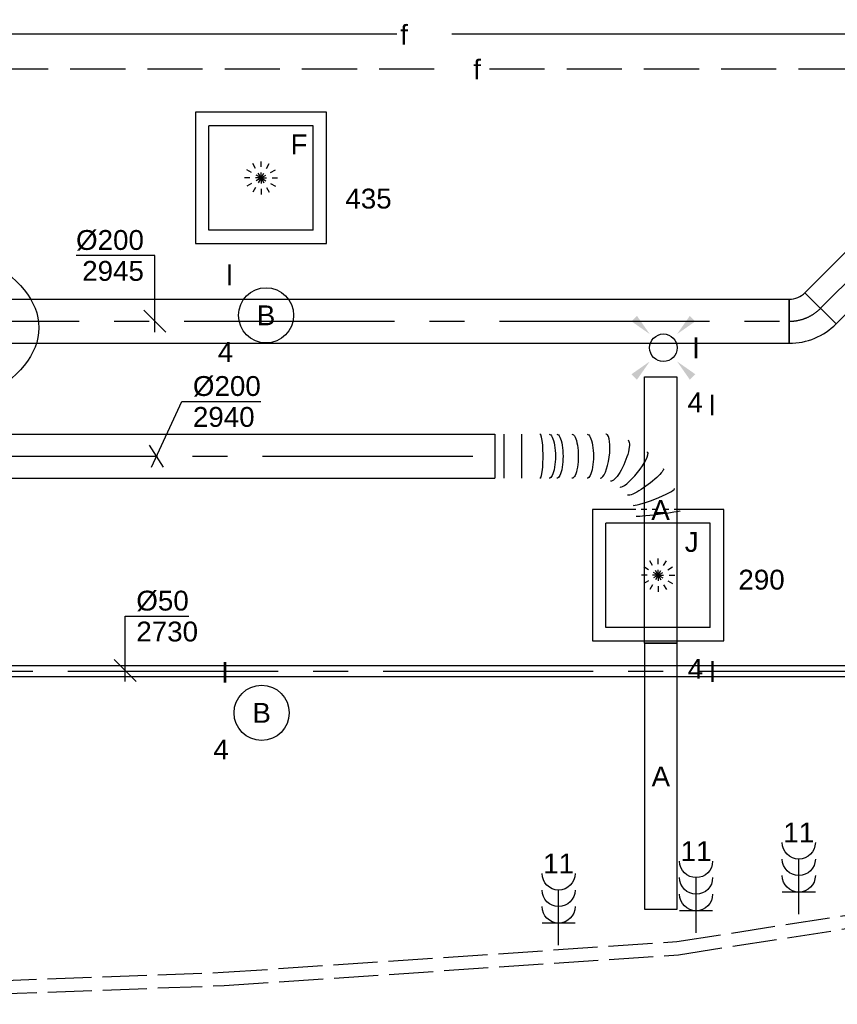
# Model space of a CAD drawing. Extents: x -329827 to 339781, y -55429 to 69134.
# Tile 108 of 139: x 25455 to 29161, y 12112 to 16573. Entities that reach past the tile are written whole.
import ezdxf
from ezdxf.enums import TextEntityAlignment as Align

# ---------------------------------------------------------------- set-up
doc = ezdxf.new("R2010")
doc.units = 0
doc.header["$LTSCALE"] = 50
for name, pattern in [('2322109', [10, 5, -2, 1, -2]), ('2322140', [45, 40, -5]), ('2322203', [45, 5, -2, 5, -2, 5, -2, 5, -2, 5, -2, 5, -5]), ('CENTER2', [28.575, 19.05, -3.175, 3.175, -3.175]), ('E_GOOT3', [5, 4, -1]), ('STREEPJES', [0.1, 0.05, -0.05])]:
    doc.linetypes.add(name, pattern=pattern)
doc.layers.get('0').update_dxf_attribs({"linetype": 'CONTINUOUS'})
for name, color, linetype in [('EL6131--_WG', 2, 'CONTINUOUS'), ('EL6222--', 3, 'CONTINUOUS'), ('EL6311--', 3, 'CONTINUOUS'), ('WL524---_D', 153, 'CONTINUOUS'), ('WL524---_HARTLIJN', 8, 'CONTINUOUS'), ('WL5448--', 4, 'CONTINUOUS'), ('WL570---_RETOUR_RST', 2, 'CONTINUOUS'), ('WL570---_RETOUR_RST_HL', 1, 'CONTINUOUS'), ('WL570---_TOEVOER', 3, 'CONTINUOUS'), ('WL570---_TOEVOER_HL', 8, 'CONTINUOUS'), ('WL570---_TOEVOER_RST', 2, 'CONTINUOUS'), ('WL570---_TOEVOER_RST_HL', 1, 'CONTINUOUS'), ('WM524---', 1, 'CONTINUOUS'), ('WM5448--', 1, 'CONTINUOUS'), ('WM570---_RETOUR_RST_PR', 1, 'CONTINUOUS'), ('WM570---_TOEVOER', 1, 'CONTINUOUS'), ('WM570---_TOEVOER_PR', 1, 'CONTINUOUS'), ('WM570---_TOEVOER_RST_PR', 1, 'CONTINUOUS')]:
    doc.layers.add(name, color=color, linetype=linetype)
doc.styles.add('BURO-018', font='ARIAL.TTF', dxfattribs={"height": 90})

# ---------------------------------------------------------------- blocks, each defined once
blk = doc.blocks.new('1115B3A')
at = {"color": 0, "linetype": 'Continuous'}
blk.add_circle((0, 0), 2.5, dxfattribs=at)
at = {"color": 0, "linetype": 'Continuous', "style": 'BURO-018'}
for tag, p in [('E_GKAST', (0, 8)), ('E_GROEP', (0, 5)), ('E_SGROEP', (4.5, 5)), ('E_ARMCODE', (0, 0)), ('E_SLET', (4.5, -1))]:
    blk.add_attdef(tag, text='', height=1.8, dxfattribs=at).set_placement(p, align=Align.MIDDLE)
blk = doc.blocks.new('111304B')
at = {"color": 0, "linetype": 'Continuous'}
for p, q in [((0, 1), (0, 6)), ((-1.5, 3), (1.5, 3))]:
    blk.add_line(p, q, dxfattribs=at)
for centre in [(0, 7.5), (0, 6), (0, 4.5)]:
    blk.add_arc(centre, 1.5, 180, 0, dxfattribs=at)
at = {"color": 0, "linetype": 'Continuous', "style": 'BURO-018'}
for tag, p in [('E_GKAST', (0, 13)), ('E_GROEP', (0, 10)), ('E_SGROEP', (4.5, 10))]:
    blk.add_attdef(tag, text='', height=1.8, dxfattribs=at).set_placement(p, align=Align.MIDDLE)
at = {"color": 0, "linetype": 'Continuous', "style": 'BURO-018', "flags": 1}
for tag, p in [('E_VERMCODE', (13, 10)), ('E_MATCODE', (0, 0))]:
    blk.add_attdef(tag, text='', height=1.8, dxfattribs=at).set_placement(p, align=Align.MIDDLE)
blk = doc.blocks.new('E001611207146')
at = {"color": 0}
for p, q in [((-12.07, -1.46), (-12.07, 1.46)), ((-12.07, 1.46), (12.07, 1.46)), ((12.07, 1.46), (12.07, -1.46)), ((12.07, -1.46), (-12.07, -1.46))]:
    blk.add_line(p, q, dxfattribs=at)
at = {"color": 0, "linetype": 'Continuous', "style": 'BURO-018'}
for tag, p in [('E_GKAST', (0, 8)), ('E_GROEP', (0, 5)), ('E_SGROEP', (4.5, 5)), ('E_ARMCODE', (0, 0)), ('E_SLET', (4.5, -3))]:
    blk.add_attdef(tag, text='', height=1.8, dxfattribs=at).set_placement(p, align=Align.MIDDLE)
blk = doc.blocks.new('E00411')
at = {"color": 0, "linetype": 'Continuous'}
blk.add_circle((0, 0), 1.25, dxfattribs=at)
for points in [[(-2.892, 2.396), (-2.396, 2.892), (-1.237, 1.237)], [(2.396, 2.892), (2.892, 2.396), (1.237, 1.237)], [(-2.396, -2.892), (-2.892, -2.396), (-1.237, -1.237)], [(2.892, -2.396), (2.396, -2.892), (1.237, -1.237)]]:
    blk.add_solid(points, dxfattribs=at)
at = {"color": 0, "linetype": 'Continuous', "style": 'BURO-018'}
for tag, p in [('E_SLET1', (0, 4.642)), ('E_GROEP', (0, 0)), ('E_GKAST', (0, 0))]:
    blk.add_attdef(tag, text='', height=1.8, dxfattribs=at).set_placement(p, align=Align.MIDDLE)
at = {"color": 0, "linetype": 'Continuous', "style": 'BURO-018', "flags": 1}
for tag in ['E_MATCODE', 'E_SGROEP']:
    blk.add_attdef(tag, text='', height=1.8, dxfattribs=at).set_placement((0, 0), align=Align.MIDDLE)
blk = doc.blocks.new('*U226')
at = {"color": 0, "ltscale": 10}
for p, q in [((-83, -100, -2945), (-83, 100, -2945)), ((-12, 129.4, -2945), (129.4, -12, -2945))]:
    blk.add_line(p, q, dxfattribs=at)
for radius in [100.4, 300.4]:
    blk.add_arc((-83, 200.4, -2945), radius, 270, 315, dxfattribs=at)
at = {"layer": 'WL570---_TOEVOER_HL', "linetype": 'CENTER2'}
blk.add_arc((-83, 200.4, -2945), 200.4, 270, 315, dxfattribs=at)
at = {"layer": 'WM570---_TOEVOER_PR', "color": 1, "style": 'BURO-018'}
blk.add_attdef('POSNR', text='', height=90, dxfattribs=at).set_placement((0, 0), align=Align.MIDDLE)
blk = doc.blocks.new('*U227')
at = {"color": 0, "ltscale": 10}
for p, q in [((0, 100, -2945), (5600.1, 100, -2945)), ((5600.1, 100, -2945), (5600.1, -100, -2945)), ((0, -100, -2945), (5600.1, -100, -2945))]:
    blk.add_line(p, q, dxfattribs=at)
at = {"layer": 'WL570---_TOEVOER_HL', "linetype": 'CENTER2'}
blk.add_line((0, 0, -2945), (5600.1, 0, -2945), dxfattribs=at)
at = {"layer": 'WM570---_TOEVOER_PR', "color": 1, "style": 'BURO-018'}
blk.add_attdef('POSNR', text='', height=90, dxfattribs=at).set_placement((0, 0), align=Align.MIDDLE)
blk = doc.blocks.new('*U228')
at = {"layer": 'WM570---_TOEVOER', "color": 0, "ltscale": 10}
for p, q in [((0, 298.2), (-357.6, 298.2)), ((0, -50), (0, 298.2)), ((50, -50), (-50, 50))]:
    blk.add_line(p, q, dxfattribs=at)
at = {"layer": 'WM570---_TOEVOER', "color": 0, "style": 'BURO-018'}
for s, p in [('%%c200', (-357.6, 323.2)), ('2945', (-329.7, 183.2))]:
    blk.add_text(s, height=90, dxfattribs=at).set_placement(p)
blk = doc.blocks.new('*U229')
at = {"color": 0, "ltscale": 10}
for p, q in [((0, 100, -2945), (1622.4, 100, -2945)), ((0, -100, -2945), (0, 100, -2945)), ((1622.4, 100, -2945), (1622.4, -100, -2945)), ((0, -100, -2945), (1622.4, -100, -2945))]:
    blk.add_line(p, q, dxfattribs=at)
at = {"layer": 'WL570---_TOEVOER_HL', "linetype": 'CENTER2'}
blk.add_line((0, 0, -2945), (1622.4, 0, -2945), dxfattribs=at)
at = {"layer": 'WM570---_TOEVOER_PR', "color": 1, "style": 'BURO-018'}
blk.add_attdef('POSNR', text='', height=90, dxfattribs=at).set_placement((0, 0), align=Align.MIDDLE)
blk = doc.blocks.new('*U458')
at = {"color": 0, "ltscale": 10}
for p, q in [((297.5, 297.5, -2757.5), (-297.5, 297.5, -2757.5)), ((-297.5, 297.5, -2757.5), (-297.5, -297.5, -2757.5)), ((297.5, -297.5, -2757.5), (297.5, 297.5, -2757.5)), ((236.5, 236.5, -2757.5), (-236.5, 236.5, -2757.5)), ((-236.5, -236.5, -2757.5), (-236.5, 236.5, -2757.5)), ((236.5, -236.5, -2757.5), (236.5, 236.5, -2757.5)), ((236.5, -236.5, -2757.5), (-236.5, -236.5, -2757.5)), ((-297.5, -297.5, -2757.5), (297.5, -297.5, -2757.5))]:
    blk.add_line(p, q, dxfattribs=at)
at = {"color": 8, "linetype": 'STREEPJES', "ltscale": 10}
for q in [(0, 100, -2757.5), (-86.6, 50, -2757.5), (-50, 86.6, -2757.5), (50, 86.6, -2757.5), (86.6, 50, -2757.5), (-100, 0, -2757.5), (-86.6, -50, -2757.5), (-50, -86.6, -2757.5), (0, -100, -2757.5), (50, -86.6, -2757.5), (86.6, -50, -2757.5), (100, 0, -2757.5)]:
    blk.add_line((0, 0, -2757.5), q, dxfattribs=at)
at = {"layer": 'WL570---_RETOUR_RST_HL', "linetype": 'CENTER2'}
blk.add_circle((0, 0, -2757.5), 0.075, dxfattribs=at)
at = {"layer": 'WL570---_RETOUR_RST', "color": 1, "style": 'BURO-018'}
for tag in ['MC', 'Q']:
    blk.add_attdef(tag, text='', height=90, dxfattribs=at).set_placement((0, 0), align=Align.MIDDLE)
at = {"layer": 'WM570---_RETOUR_RST_PR', "color": 1, "style": 'BURO-018'}
blk.add_attdef('POSNR', text='', height=90, dxfattribs=at).set_placement((0, 0), align=Align.MIDDLE)
blk = doc.blocks.new('*U498')
at = {"layer": 'WM570---_TOEVOER', "color": 0, "ltscale": 10}
for p, q in [((-23.2, -50), (115.2, 248.1)), ((115.2, 248.1), (472.8, 248.1)), ((31.9, -50), (-31.9, 50))]:
    blk.add_line(p, q, dxfattribs=at)
at = {"layer": 'WM570---_TOEVOER', "color": 0, "style": 'BURO-018'}
for s, p in [('%%c200', (165.2, 273.1)), ('2940', (165.2, 133.1))]:
    blk.add_text(s, height=90, dxfattribs=at).set_placement(p)
blk = doc.blocks.new('*U551')
at = {"color": 0, "ltscale": 10}
for p, q in [((0, 100, -2940), (3910.6, 100, -2940)), ((3910.6, 100, -2940), (3910.6, -100, -2940)), ((0, -100, -2940), (3910.6, -100, -2940))]:
    blk.add_line(p, q, dxfattribs=at)
at = {"layer": 'WL570---_TOEVOER_HL', "linetype": 'CENTER2'}
blk.add_line((0, 0, -2940), (3910.6, 0, -2940), dxfattribs=at)
at = {"layer": 'WM570---_TOEVOER_PR', "color": 1, "style": 'BURO-018'}
blk.add_attdef('POSNR', text='', height=90, dxfattribs=at).set_placement((0, 0), align=Align.MIDDLE)
blk = doc.blocks.new('2322140-1')
at = {"layer": 'WM5448--', "color": 0, "style": 'BURO-018'}
blk.add_text('f', height=90, rotation=360, dxfattribs=at).set_placement((27196.9, 16507, 2900), align=Align.MIDDLE)
blk = doc.blocks.new('2322203-1')
at = {"layer": 'WM5448--', "color": 0, "style": 'BURO-018'}
blk.add_text('f', height=90, dxfattribs=at).set_placement((27527.6, 16349.5, 2900), align=Align.MIDDLE)
blk = doc.blocks.new('*U1193')
at = {"color": 0, "ltscale": 10}
for p, q in [((0, 25, -2750), (10776.4, 25, -2750)), ((0, -25, -2750), (10776.4, -25, -2750))]:
    blk.add_line(p, q, dxfattribs=at)
at = {"layer": 'WL524---_HARTLIJN', "linetype": 'CENTER2'}
blk.add_line((0, 0, -2750), (10807.4, 0, -2750), dxfattribs=at)
at = {"layer": 'WL524---_D', "color": 1, "style": 'BURO-018'}
blk.add_attdef('POSNR', text='', height=90, dxfattribs=at).set_placement((0, 0), align=Align.MIDDLE)
blk = doc.blocks.new('*U1314')
at = {"color": 0, "ltscale": 10}
for p, q in [((-108.1, 297.5, -2757.5), (-297.5, 297.5, -2757.5)), ((-297.5, 297.5, -2757.5), (-297.5, -297.5, -2757.5)), ((297.5, 297.5, -2757.5), (98.4, 297.5, -2757.5)), ((297.5, -297.5, -2757.5), (297.5, 297.5, -2757.5)), ((236.5, 236.5, -2757.5), (-236.5, 236.5, -2757.5)), ((-236.5, -236.5, -2757.5), (-236.5, 236.5, -2757.5)), ((236.5, -236.5, -2757.5), (236.5, 236.5, -2757.5)), ((236.5, -236.5, -2757.5), (-236.5, -236.5, -2757.5)), ((-297.5, -297.5, -2757.5), (297.5, -297.5, -2757.5))]:
    blk.add_line(p, q, dxfattribs=at)
at = {"color": 8, "linetype": 'STREEPJES', "ltscale": 10}
for p, q in [((98.4, 297.5, -2757.5), (-108.1, 297.5, -2757.5)), ((0, 0, -2757.5), (0, 100, -2757.5)), ((0, 0, -2757.5), (-86.6, 50, -2757.5)), ((0, 0, -2757.5), (-50, 86.6, -2757.5)), ((0, 0, -2757.5), (50, 86.6, -2757.5)), ((0, 0, -2757.5), (86.6, 50, -2757.5)), ((0, 0, -2757.5), (-100, 0, -2757.5)), ((0, 0, -2757.5), (-86.6, -50, -2757.5)), ((0, 0, -2757.5), (-50, -86.6, -2757.5)), ((0, 0, -2757.5), (0, -100, -2757.5)), ((0, 0, -2757.5), (50, -86.6, -2757.5)), ((0, 0, -2757.5), (86.6, -50, -2757.5)), ((0, 0, -2757.5), (100, 0, -2757.5))]:
    blk.add_line(p, q, dxfattribs=at)
at = {"layer": 'WL570---_TOEVOER_RST_HL', "linetype": 'CENTER2'}
blk.add_circle((0, 0, -2757.5), 0.075, dxfattribs=at)
at = {"layer": 'WL570---_TOEVOER_RST', "color": 1, "linetype": '2322109', "style": 'BURO-018'}
for tag in ['MC', 'Q']:
    blk.add_attdef(tag, text='', height=90, dxfattribs=at).set_placement((0, 0), align=Align.MIDDLE)
at = {"layer": 'WM570---_TOEVOER_RST_PR', "color": 1, "linetype": '2322109', "style": 'BURO-018'}
blk.add_attdef('POSNR', text='', height=90, dxfattribs=at).set_placement((0, 0), align=Align.MIDDLE)
blk = doc.blocks.new('*U1315')
at = {"color": 0, "ltscale": 10}
for p, q in [((0, 100, -2940), (0, -100, -2940)), ((40, 100, -2940), (40, -100, -2940)), ((120, 100, -2940), (120, -100, -2940)), ((813.9, -147.1, -2940), (813.8, -146.8, -2940))]:
    blk.add_line(p, q, dxfattribs=at)
for centre, major_axis, ratio, start_param, end_param in [((203.8, 0, -2940), (0, -100), 0.146078, 0, 3.141593), ((490.1, 0, -2940), (-13.7, -99.9), 0.281185, 0.038555, 3.103037), ((490.1, 0, -2940), (-13.7, -99.9), 0.281185, 3.103037, 3.180148), ((628.8, -59.9, -2940), (-63, -78.8), 0.225121, 0.029933, 3.111659), ((628.8, -59.9, -2940), (-63, -78.8), 0.225121, 3.111659, 3.171526), ((720.1, -184.2, -2940), (-93.7, -37.2), 0.108661, 0.013873, 3.127719)]:
    blk.add_ellipse(centre, major_axis=major_axis, ratio=ratio, start_param=start_param, end_param=end_param, dxfattribs=at)
at = {"color": 0, "ltscale": 10, "extrusion": (0, 0, -1)}
for centre, major_axis, ratio, start_param, end_param in [((245.8, 0, -2940), (0, 100), 0.286051, 0, 3.141593), ((280.2, 0, -2940), (0, 100), 0.286051, 0, 3.141593), ((349, 0, -2940), (0, 100), 0.286051, 0, 3.141593), ((417.9, 0, -2940), (0, 100), 0.286051, 0, 3.141593), ((563.2, -20.4, -2940), (40, 92.6), 0.262074, 6.247656, 9.389249), ((682.3, -115.8, -2940), (81.2, 59.8), 0.172804, 6.260707, 9.4023), ((739.7, -260.5, -2940), (100, 12.6), 0.037069, 6.278503, 9.420095)]:
    blk.add_ellipse(centre, major_axis=major_axis, ratio=ratio, start_param=start_param, end_param=end_param, dxfattribs=at)
at = {"layer": 'WM570---_TOEVOER_PR', "color": 1, "linetype": '2322109', "style": 'BURO-018'}
blk.add_attdef('POSNR', text='', height=90, dxfattribs=at).set_placement((0, 0), align=Align.MIDDLE)

msp = doc.modelspace()

# ---------------------------------------------------------------- linework, layer by layer
at = {"layer": 'EL6131--_WG', "linetype": 'E_GOOT3'}
for p, q in [((28433.7, 12395.9, 3000), (30050.5, 12647.5, 3000)), ((28440.3, 12336.2, 3000), (30059.8, 12588.2, 3000)), ((26377.9, 12256.7, 3000), (28433.7, 12395.9, 3000)), ((26381, 12196.8, 3000), (28440.3, 12336.2, 3000)), ((24081.8, 12171.8, 3000), (26377.9, 12256.7, 3000)), ((24082.9, 12111.8, 3000), (26381, 12196.8, 3000))]:
    msp.add_line(p, q, dxfattribs=at)
at = {"layer": 'EL6222--', "color": 3, "linetype": 'Continuous'}
msp.add_ellipse((24691.7, 15177.6), major_axis=(-850, 0), ratio=0.518278, dxfattribs=at)
at = {"layer": 'WL5448--', "linetype": '2322140'}
msp.add_line((29413.9, 16507, 2900), (15979.9, 16507, 2900), dxfattribs=at)
at = {"layer": 'WL5448--', "linetype": '2322203'}
msp.add_line((29584.2, 16349.5, 2900), (15971, 16349.5, 2900), dxfattribs=at)
at = {"layer": 'WM524---'}
for p, q in [((25933.6, 13870.8, 2750), (26221.2, 13870.8, 2750)), ((25933.6, 13574.3, 2750), (25933.6, 13870.8, 2750)), ((25983.6, 13574.3, 2750), (25883.6, 13674.3, 2750))]:
    msp.add_line(p, q, dxfattribs=at)

# ---------------------------------------------------------------- block references
at = {"layer": 'EL6222--'}
ref = msp.add_blockref('111304B', (28986.2, 12470), dxfattribs=dict(at, xscale=-50, yscale=50, zscale=50))
ref.add_attrib('E_GROEP', '11', dxfattribs={"layer": '0', "color": 1, "linetype": 'Continuous', "height": 90, "style": 'BURO-018'}).set_placement((28986.2, 12890.2), align=Align.MIDDLE)
ref = msp.add_blockref('111304B', (28520.8, 12385.7), dxfattribs=dict(at, xscale=-50, yscale=50, zscale=50))
ref.add_attrib('E_GROEP', '11', dxfattribs={"layer": '0', "color": 1, "linetype": 'Continuous', "height": 90, "style": 'BURO-018'}).set_placement((28520.8, 12805.9), align=Align.MIDDLE)
ref = msp.add_blockref('111304B', (27897.5, 12329.5), dxfattribs=dict(at, xscale=-50, yscale=50, zscale=50))
ref.add_attrib('E_GROEP', '11', dxfattribs={"layer": '0', "color": 1, "linetype": 'Continuous', "height": 90, "style": 'BURO-018'}).set_placement((27897.5, 12749.7), align=Align.MIDDLE)
at = {"layer": 'EL6311--'}
ref = msp.add_blockref('1115B3A', (26571.7, 15233.5), dxfattribs=dict(at, xscale=50.00000000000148, yscale=50, zscale=50, rotation=177.1126939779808))
ref.add_attrib('E_ARMCODE', 'B', dxfattribs={"layer": '0', "color": 1, "linetype": 'Continuous', "height": 90, "style": 'BURO-018'}).set_placement((26571.7, 15233.5), align=Align.MIDDLE)
ref.add_attrib('E_SLET', 'l', dxfattribs={"layer": '0', "color": 1, "linetype": 'Continuous', "height": 90, "style": 'BURO-018'}).set_placement((26405.7, 15417.1), align=Align.MIDDLE)
ref.add_attrib('E_GROEP', '4', dxfattribs={"layer": '0', "color": 1, "linetype": 'Continuous', "height": 90, "style": 'BURO-018'}).set_placement((26388.1, 15067.5), align=Align.MIDDLE)
ref = msp.add_blockref('E00411', (28372.6, 15086.5), dxfattribs=dict(at, xscale=50, yscale=50, zscale=50))
ref.add_attrib('E_SLET1', 'l', dxfattribs={"layer": '0', "color": 1, "linetype": 'Continuous', "height": 90, "style": 'BURO-018'}).set_placement((28520.5, 15086.5), align=Align.MIDDLE)
ref = msp.add_blockref('E001611207146', (28359.7, 14351.3), dxfattribs=dict(at, xscale=50, yscale=50, zscale=50, rotation=270))
ref.add_attrib('E_ARMCODE', 'A', dxfattribs={"layer": '0', "color": 1, "linetype": 'Continuous', "height": 90, "style": 'BURO-018'}).set_placement((28359.7, 14351.3), align=Align.MIDDLE)
ref.add_attrib('E_SLET', 'l', dxfattribs={"layer": '0', "color": 1, "linetype": 'Continuous', "height": 90, "style": 'BURO-018'}).set_placement((28593.8, 14827.1), align=Align.MIDDLE)
ref.add_attrib('E_GROEP', '4', dxfattribs={"layer": '0', "color": 1, "linetype": 'Continuous', "height": 90, "style": 'BURO-018'}).set_placement((28516.7, 14839.1), align=Align.MIDDLE)
ref = msp.add_blockref('E001611207146', (28360.9, 13144.2), dxfattribs=dict(at, xscale=50, yscale=50, zscale=50, rotation=270))
ref.add_attrib('E_ARMCODE', 'A', dxfattribs={"layer": '0', "color": 1, "linetype": 'Continuous', "height": 90, "style": 'BURO-018'}).set_placement((28360.9, 13144.2), align=Align.MIDDLE)
ref.add_attrib('E_SLET', 'l', dxfattribs={"layer": '0', "color": 1, "linetype": 'Continuous', "height": 90, "style": 'BURO-018'}).set_placement((28595, 13620.1), align=Align.MIDDLE)
ref.add_attrib('E_GROEP', '4', dxfattribs={"layer": '0', "color": 1, "linetype": 'Continuous', "height": 90, "style": 'BURO-018'}).set_placement((28517.9, 13632), align=Align.MIDDLE)
ref = msp.add_blockref('1115B3A', (26551.6, 13432.3), dxfattribs=dict(at, xscale=50.00000000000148, yscale=50, zscale=50, rotation=177.1126939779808))
ref.add_attrib('E_ARMCODE', 'B', dxfattribs={"layer": '0', "color": 1, "linetype": 'Continuous', "height": 90, "style": 'BURO-018'}).set_placement((26551.6, 13432.3), align=Align.MIDDLE)
ref.add_attrib('E_SLET', 'l', dxfattribs={"layer": '0', "color": 1, "linetype": 'Continuous', "height": 90, "style": 'BURO-018'}).set_placement((26385.6, 13615.9), align=Align.MIDDLE)
ref.add_attrib('E_GROEP', '4', dxfattribs={"layer": '0', "color": 1, "linetype": 'Continuous', "height": 90, "style": 'BURO-018'}).set_placement((26368, 13266.3), align=Align.MIDDLE)
at = {"layer": 'WL524---_D'}
msp.add_blockref('*U1193', (24244.6, 13621.5, 2750), dxfattribs=at)
at = {"layer": 'WL570---_RETOUR_RST'}
ref = msp.add_blockref('*U458', (26548.7, 15856, 2757.5), dxfattribs=at)
ref.add_attrib('Q', '435', dxfattribs={"color": 1, "height": 90, "style": 'BURO-018'}).set_placement((27036, 15762.5), align=Align.MIDDLE)
ref.add_attrib('MC', 'F', dxfattribs={"color": 1, "height": 90, "style": 'BURO-018'}).set_placement((26721.3, 16008.3), align=Align.MIDDLE)
at = {"layer": 'WL570---_TOEVOER', "rotation": 45.00000000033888}
msp.add_blockref('*U229', (29085, 15265.4, 2945), dxfattribs=at)
at = {"layer": 'WL570---_TOEVOER'}
for name, p in [('*U227', (23343.2, 15206.7, 2945)), ('*U226', (29026.3, 15206.7, 2945)), ('*U551', (23698.3, 14595.1, 2940))]:
    msp.add_blockref(name, p, dxfattribs=at)
at = {"layer": 'WL570---_TOEVOER', "linetype": '2322109'}
msp.add_blockref('*U1315', (27608.9, 14595.1, 2940), dxfattribs=at)
at = {"layer": 'WL570---_TOEVOER_RST', "linetype": '2322109'}
ref = msp.add_blockref('*U1314', (28348.7, 14056, 2757.5), dxfattribs=at)
ref.add_attrib('Q', '290', dxfattribs={"color": 1, "linetype": '2322109', "height": 90, "style": 'BURO-018'}).set_placement((28817.4, 14035.9), align=Align.MIDDLE)
ref.add_attrib('MC', 'J', dxfattribs={"color": 1, "linetype": '2322109', "height": 90, "style": 'BURO-018'}).set_placement((28500.7, 14206.1), align=Align.MIDDLE)
at = {"layer": 'WM5448--'}
for name in ['2322140-1', '2322203-1']:
    msp.add_blockref(name, (0, 0), dxfattribs=at)
at = {"layer": 'WM570---_TOEVOER'}
for name, p in [('*U228', (26068, 15206.7, 2945)), ('*U498', (26074.9, 14595.1, 2940))]:
    msp.add_blockref(name, p, dxfattribs=at)

# ---------------------------------------------------------------- texts
at = {"layer": 'WM524---', "style": 'BURO-018'}
for s, p in [('%%c50', (25983.6, 13895.8, 2750)), ('2730', (25983.6, 13755.8, 2750))]:
    msp.add_text(s, height=90, dxfattribs=at).set_placement(p)

doc.saveas('drawing.dxf')
